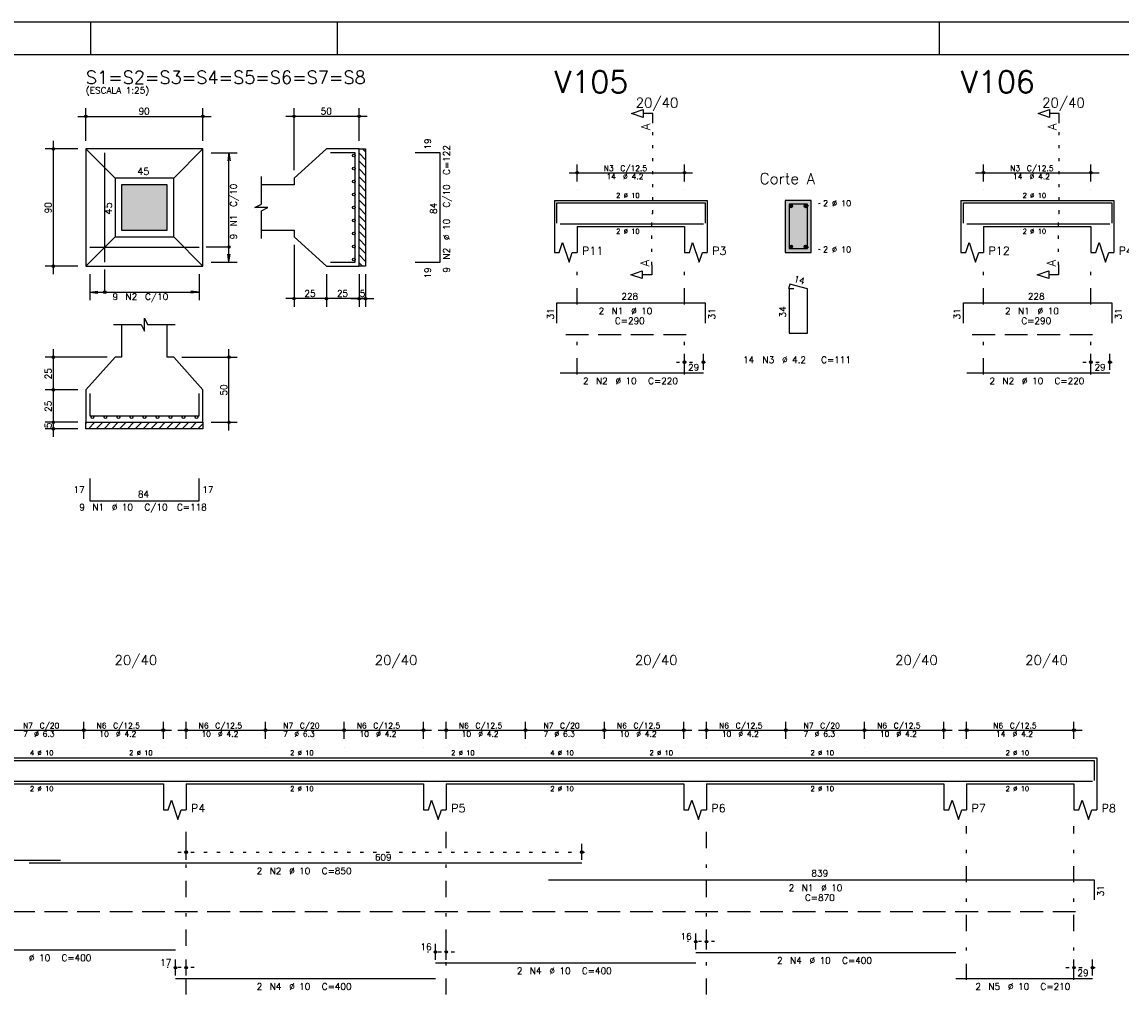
# Model space of a CAD drawing. Extents: x 0 to 84.1, y 0 to 59.4.
# Tile 4 of 7: x 18.9 to 52.7, y 28.9 to 59.4. Entities that reach past the tile are written whole.
import ezdxf

# ---------------------------------------------------------------- set-up
doc = ezdxf.new("R2010")
doc.units = 0
doc.header["$MEASUREMENT"] = 0
for name, pattern in [('ESTILO_TQS_0001', [1, 0.7, -0.3]), ('ESTILO_TQS_0002', [0.4, 0.1, -0.3]), ('ESTILO_TQS_0003', [1.5, 0.5, -0.4, 0.1, -0.5])]:
    doc.linetypes.add(name, pattern=pattern)
for name, color, linetype in [('1', 1, 'CONTINUOUS'), ('2', 2, 'CONTINUOUS'), ('3', 3, 'CONTINUOUS'), ('4', 4, 'CONTINUOUS'), ('6', 6, 'CONTINUOUS'), ('7', 7, 'CONTINUOUS'), ('9', 9, 'CONTINUOUS')]:
    doc.layers.add(name, color=color, linetype=linetype)
doc.styles.get("Standard").update_dxf_attribs({"font": 'ROMANS.SHX'})

msp = doc.modelspace()

# ---------------------------------------------------------------- linework, layer by layer
at = {"layer": '1', "linetype": 'ESTILO_TQS_0002'}
for p, q in [((38.289, 53.52), (38.289, 56.29)), ((50.787, 53.52), (50.787, 56.29)), ((42.989, 53.745), (43.434, 53.83)), ((38.264, 51.935), (38.264, 53.52)), ((38.264, 53.52), (38.289, 53.52)), ((50.762, 51.935), (50.762, 53.52)), ((50.762, 53.52), (50.787, 53.52)), ((42.989, 52.495), (43.434, 52.41)), ((39.014, 48.95), (40.094, 48.95)), ((51.512, 48.95), (52.592, 48.95)), ((23.69, 33.892), (36.36, 33.892)), ((40.19, 31.142), (39.36, 31.142)), ((32.19, 30.822), (31.36, 30.822)), ((24.19, 30.342), (23.36, 30.342)), ((50.99, 30.342), (52.06, 30.342))]:
    msp.add_line(p, q, dxfattribs=at)
at = {"layer": '1', "linetype": 'Continuous'}
for p, q in [((29.367, 55.5), (29.458, 55.409)), ((29.258, 55.368), (29.458, 55.168)), ((29.258, 55.128), (29.458, 54.928)), ((29.258, 54.888), (29.458, 54.688)), ((29.258, 54.647), (29.458, 54.447)), ((29.258, 54.407), (29.458, 54.207)), ((29.258, 54.166), (29.458, 53.966)), ((29.258, 53.926), (29.458, 53.726)), ((29.258, 53.685), (29.458, 53.485)), ((29.258, 53.445), (29.458, 53.245)), ((29.258, 53.205), (29.458, 53.005)), ((29.258, 52.964), (29.458, 52.764)), ((29.258, 52.724), (29.458, 52.524)), ((29.258, 52.483), (29.458, 52.283)), ((29.258, 52.243), (29.458, 52.043)), ((29.258, 52.003), (29.361, 51.9)), ((20.858, 47.064), (20.895, 47.1)), ((20.935, 46.9), (21.135, 47.1)), ((21.175, 46.9), (21.375, 47.1)), ((21.416, 46.9), (21.616, 47.1)), ((21.656, 46.9), (21.856, 47.1)), ((21.897, 46.9), (22.097, 47.1)), ((22.137, 46.9), (22.337, 47.1)), ((22.378, 46.9), (22.578, 47.1)), ((22.618, 46.9), (22.818, 47.1)), ((22.858, 46.9), (23.058, 47.1)), ((23.099, 46.9), (23.299, 47.1)), ((23.339, 46.9), (23.539, 47.1)), ((23.58, 46.9), (23.78, 47.1)), ((23.82, 46.9), (24.02, 47.1)), ((24.06, 46.9), (24.26, 47.1)), ((24.301, 46.9), (24.458, 47.057))]:
    msp.add_line(p, q, dxfattribs=at)
at = {"layer": '1', "linetype": 'ESTILO_TQS_0001'}
for p, q in [((35.614, 49.795), (39.614, 49.795)), ((48.112, 49.795), (52.112, 49.795)), ((3.59, 32.067), (51.59, 32.067))]:
    msp.add_line(p, q, dxfattribs=at)
at = {"layer": '1', "linetype": 'Continuous'}
for points in [[(29.258, 51.9), (29.258, 55.5), (29.458, 55.5), (29.458, 51.9), (29.258, 51.9)], [(20.858, 47.1), (24.458, 47.1), (24.458, 46.9), (20.858, 46.9), (20.858, 47.1)]]:
    msp.add_lwpolyline(points, dxfattribs=at)
for centre in [(42.539, 53.745), (42.989, 53.745), (42.539, 52.495), (42.989, 52.495)]:
    msp.add_circle(centre, 0.05, dxfattribs=at)
at = {"layer": '2', "linetype": 'Continuous'}
for p, q in [((84.1, 59.4), (0, 59.4)), ((21, 59.4), (21, 58.4)), ((28.6, 58.4), (28.6, 59.4)), ((47.1, 58.4), (47.1, 59.4)), ((20.608, 56.5), (24.708, 56.5)), ((20.858, 55.75), (20.858, 56.75)), ((24.458, 55.75), (24.458, 56.75)), ((29.508, 56.5), (27.008, 56.5)), ((27.258, 54.85), (27.258, 56.75)), ((29.258, 55.75), (29.258, 56.75)), ((20.608, 55.5), (19.608, 55.5)), ((19.858, 51.65), (19.858, 55.75)), ((20.858, 55.5), (20.858, 55.5)), ((20.858, 55.5), (20.858, 55.5)), ((24.458, 55.5), (24.458, 55.5)), ((29.258, 55.5), (29.258, 55.5)), ((24.458, 55.38), (24.458, 55.38)), ((24.708, 55.38), (25.508, 55.38)), ((25.258, 55.38), (25.226, 55.132)), ((25.258, 52.02), (25.258, 55.38)), ((25.258, 55.38), (25.291, 55.132)), ((35.964, 54.5), (35.964, 55.02)), ((39.264, 54.5), (39.264, 55.02)), ((48.462, 54.5), (48.462, 55.02)), ((51.762, 54.5), (51.762, 55.02)), ((27.258, 54.6), (27.258, 54.6)), ((35.714, 54.77), (39.514, 54.77)), ((48.212, 54.77), (52.012, 54.77)), ((35.964, 54.25), (35.964, 54.25)), ((39.264, 54.25), (39.264, 54.25)), ((48.462, 54.25), (48.462, 54.25)), ((51.762, 54.25), (51.762, 54.25)), ((35.264, 53.92), (35.264, 53.12)), ((35.264, 53.92), (35.964, 53.92)), ((35.964, 53.92), (39.264, 53.92)), ((39.264, 53.92), (39.964, 53.92)), ((39.964, 53.92), (39.964, 53.12)), ((43.164, 53.92), (42.364, 53.92)), ((42.364, 53.92), (42.364, 52.32)), ((43.164, 52.32), (43.164, 53.92)), ((47.762, 53.92), (47.762, 53.12)), ((47.762, 53.92), (48.462, 53.92)), ((48.462, 53.92), (51.762, 53.92)), ((51.762, 53.92), (52.462, 53.92)), ((52.462, 53.92), (52.462, 53.12)), ((35.264, 53.12), (35.264, 52.32)), ((35.964, 53.12), (39.264, 53.12)), ((35.964, 53.12), (35.964, 52.32)), ((39.264, 53.12), (39.264, 52.32)), ((39.964, 53.12), (39.964, 52.32)), ((47.762, 53.12), (47.762, 52.32)), ((48.462, 53.12), (51.762, 53.12)), ((48.462, 53.12), (48.462, 52.32)), ((51.762, 53.12), (51.762, 52.32)), ((52.462, 53.12), (52.462, 52.32)), ((27.258, 52.8), (27.258, 52.8)), ((27.258, 52.55), (27.258, 50.65)), ((25.258, 52.02), (25.226, 52.268)), ((25.258, 52.02), (25.291, 52.268)), ((42.364, 52.32), (43.164, 52.32)), ((20.608, 51.9), (19.608, 51.9)), ((20.858, 51.9), (20.858, 51.9)), ((20.978, 51.9), (20.978, 51.9)), ((24.338, 51.9), (24.338, 51.9)), ((24.458, 52.02), (24.458, 52.02)), ((24.708, 52.02), (25.508, 52.02)), ((28.258, 51.9), (28.258, 51.9)), ((28.258, 51.9), (28.258, 51.9)), ((29.258, 51.9), (29.258, 51.9)), ((29.258, 51.9), (29.258, 51.9)), ((29.458, 51.9), (29.458, 51.9)), ((20.978, 51.65), (20.978, 50.85)), ((24.338, 51.65), (24.338, 50.85)), ((28.258, 51.65), (28.258, 50.65)), ((28.258, 51.65), (28.258, 50.65)), ((29.258, 51.65), (29.258, 50.65)), ((29.258, 51.65), (29.258, 50.65)), ((29.458, 51.65), (29.458, 50.65)), ((20.978, 51.1), (21.226, 51.133)), ((20.978, 51.1), (24.338, 51.1)), ((20.978, 51.1), (21.226, 51.067)), ((24.338, 51.1), (24.09, 51.133)), ((24.338, 51.1), (24.09, 51.067)), ((28.508, 50.9), (27.008, 50.9)), ((29.508, 50.9), (28.008, 50.9)), ((29.008, 50.9), (29.708, 50.9)), ((21.508, 49.1), (19.608, 49.1)), ((19.858, 47.85), (19.858, 49.35)), ((21.758, 49.1), (21.758, 49.1)), ((23.558, 49.1), (23.558, 49.1)), ((23.808, 49.1), (25.508, 49.1)), ((25.258, 46.85), (25.258, 49.35)), ((39.264, 48.71), (39.264, 49.2)), ((39.844, 48.71), (39.844, 49.2)), ((51.762, 48.71), (51.762, 49.2)), ((52.342, 48.71), (52.342, 49.2)), ((39.264, 48.61), (39.264, 48.61)), ((39.844, 48.61), (39.844, 48.61)), ((51.762, 48.61), (51.762, 48.61)), ((52.342, 48.61), (52.342, 48.61)), ((20.608, 48.1), (19.608, 48.1)), ((20.608, 48.1), (19.608, 48.1)), ((19.858, 46.85), (19.858, 48.35)), ((20.858, 48.1), (20.858, 48.1)), ((20.858, 48.1), (20.858, 48.1)), ((20.608, 47.1), (19.608, 47.1)), ((20.608, 47.1), (19.608, 47.1)), ((19.858, 46.65), (19.858, 47.35)), ((20.858, 47.1), (20.858, 47.1)), ((20.858, 47.1), (20.858, 47.1)), ((24.458, 47.1), (24.458, 47.1)), ((24.708, 47.1), (25.508, 47.1)), ((20.608, 46.9), (19.608, 46.9)), ((20.858, 46.9), (20.858, 46.9)), ((20.8, 37.372), (20.8, 37.892)), ((20.8, 37.372), (20.8, 37.892)), ((23.24, 37.372), (23.24, 37.892)), ((23.94, 37.372), (23.94, 37.892)), ((26.38, 37.372), (26.38, 37.892)), ((26.38, 37.372), (26.38, 37.892)), ((28.8, 37.372), (28.8, 37.892)), ((28.8, 37.372), (28.8, 37.892)), ((31.24, 37.372), (31.24, 37.892)), ((31.94, 37.372), (31.94, 37.892)), ((34.38, 37.372), (34.38, 37.892)), ((34.38, 37.372), (34.38, 37.892)), ((36.8, 37.372), (36.8, 37.892)), ((36.8, 37.372), (36.8, 37.892)), ((39.24, 37.372), (39.24, 37.892)), ((39.94, 37.372), (39.94, 37.892)), ((42.38, 37.372), (42.38, 37.892)), ((42.38, 37.372), (42.38, 37.892)), ((44.8, 37.372), (44.8, 37.892)), ((44.8, 37.372), (44.8, 37.892)), ((47.24, 37.372), (47.24, 37.892)), ((47.94, 37.372), (47.94, 37.892)), ((51.24, 37.372), (51.24, 37.892)), ((18.13, 37.642), (21.05, 37.642)), ((20.55, 37.642), (23.49, 37.642)), ((23.69, 37.642), (26.63, 37.642)), ((26.13, 37.642), (29.05, 37.642)), ((28.55, 37.642), (31.49, 37.642)), ((31.69, 37.642), (34.63, 37.642)), ((34.13, 37.642), (37.05, 37.642)), ((36.55, 37.642), (39.49, 37.642)), ((39.69, 37.642), (42.63, 37.642)), ((42.13, 37.642), (45.05, 37.642)), ((44.55, 37.642), (47.49, 37.642)), ((47.69, 37.642), (51.49, 37.642)), ((20.8, 37.122), (20.8, 37.122)), ((20.8, 37.122), (20.8, 37.122)), ((23.24, 37.122), (23.24, 37.122)), ((23.94, 37.122), (23.94, 37.122)), ((26.38, 37.122), (26.38, 37.122)), ((26.38, 37.122), (26.38, 37.122)), ((28.8, 37.122), (28.8, 37.122)), ((28.8, 37.122), (28.8, 37.122)), ((31.24, 37.122), (31.24, 37.122)), ((31.94, 37.122), (31.94, 37.122)), ((34.38, 37.122), (34.38, 37.122)), ((34.38, 37.122), (34.38, 37.122)), ((36.8, 37.122), (36.8, 37.122)), ((36.8, 37.122), (36.8, 37.122)), ((39.24, 37.122), (39.24, 37.122)), ((39.94, 37.122), (39.94, 37.122)), ((42.38, 37.122), (42.38, 37.122)), ((42.38, 37.122), (42.38, 37.122)), ((44.8, 37.122), (44.8, 37.122)), ((44.8, 37.122), (44.8, 37.122)), ((47.24, 37.122), (47.24, 37.122)), ((47.94, 37.122), (47.94, 37.122)), ((51.24, 37.122), (51.24, 37.122)), ((15.94, 36.792), (23.24, 36.792)), ((23.24, 36.792), (23.94, 36.792)), ((23.94, 36.792), (31.24, 36.792)), ((31.24, 36.792), (31.94, 36.792)), ((31.94, 36.792), (39.24, 36.792)), ((39.24, 36.792), (39.94, 36.792)), ((39.94, 36.792), (47.24, 36.792)), ((47.24, 36.792), (47.94, 36.792)), ((47.94, 36.792), (51.24, 36.792)), ((51.24, 36.792), (51.94, 36.792)), ((51.94, 36.792), (51.94, 35.992)), ((15.94, 35.992), (23.24, 35.992)), ((23.24, 35.992), (23.24, 35.192)), ((23.94, 35.992), (31.24, 35.992)), ((23.94, 35.992), (23.94, 35.192)), ((31.24, 35.992), (31.24, 35.192)), ((31.94, 35.992), (39.24, 35.992)), ((31.94, 35.992), (31.94, 35.192)), ((39.24, 35.992), (39.24, 35.192)), ((39.94, 35.992), (47.24, 35.992)), ((39.94, 35.992), (39.94, 35.192)), ((47.24, 35.992), (47.24, 35.192)), ((47.94, 35.992), (51.24, 35.992)), ((47.94, 35.992), (47.94, 35.192)), ((51.24, 35.992), (51.24, 35.192)), ((51.94, 35.992), (51.94, 35.192)), ((23.94, 33.652), (23.94, 34.142)), ((36.11, 33.652), (36.11, 34.142)), ((23.94, 33.552), (23.94, 33.552)), ((36.11, 33.552), (36.11, 33.552)), ((39.61, 30.902), (39.61, 31.392)), ((39.94, 30.902), (39.94, 31.392)), ((31.61, 30.582), (31.61, 31.072)), ((31.94, 30.582), (31.94, 31.072)), ((39.61, 30.802), (39.61, 30.802)), ((39.94, 30.802), (39.94, 30.802)), ((23.61, 30.102), (23.61, 30.592)), ((23.94, 30.102), (23.94, 30.592)), ((31.61, 30.482), (31.61, 30.482)), ((31.94, 30.482), (31.94, 30.482)), ((51.24, 30.102), (51.24, 30.592)), ((51.81, 30.102), (51.81, 30.592)), ((23.61, 30.002), (23.61, 30.002)), ((23.94, 30.002), (23.94, 30.002)), ((51.24, 30.002), (51.24, 30.002)), ((51.81, 30.002), (51.81, 30.002))]:
    msp.add_line(p, q, dxfattribs=at)
at = {"layer": '2', "linetype": 'ESTILO_TQS_0003'}
for p, q in [((35.964, 50.722), (35.964, 51.82)), ((39.264, 50.722), (39.264, 51.82)), ((48.462, 50.722), (48.462, 51.82)), ((51.762, 50.722), (51.762, 51.82)), ((35.964, 48.572), (35.964, 49.918)), ((39.264, 48.572), (39.264, 49.918)), ((48.462, 48.572), (48.462, 49.918)), ((51.762, 48.572), (51.762, 49.918)), ((23.94, 29.512), (23.94, 34.692)), ((31.94, 29.512), (31.94, 34.692)), ((39.94, 29.512), (39.94, 34.692)), ((47.94, 29.964), (47.94, 34.692)), ((51.24, 29.964), (51.24, 34.692))]:
    msp.add_line(p, q, dxfattribs=at)
at = {"layer": '2', "linetype": 'Continuous'}
for points in [[(83.1, 1), (2.5, 1), (2.5, 58.4), (83.1, 58.4), (83.1, 1)], [(38.289, 56.29), (38.289, 56.59), (37.989, 56.59), (37.989, 56.47), (37.639, 56.59), (37.989, 56.71), (37.989, 56.59)], [(50.787, 56.29), (50.787, 56.59), (50.487, 56.59), (50.487, 56.47), (50.137, 56.59), (50.487, 56.71), (50.487, 56.59)], [(20.858, 51.9), (24.458, 51.9), (24.458, 55.5), (20.858, 55.5), (20.858, 51.9)], [(21.758, 54.6), (20.858, 55.5)], [(23.558, 54.6), (24.458, 55.5)], [(26.258, 53), (27.258, 53), (27.258, 52.8), (28.258, 51.9), (29.258, 51.9), (29.258, 55.5), (28.258, 55.5), (27.258, 54.6), (27.258, 54.4), (26.258, 54.4)], [(21.758, 52.8), (23.558, 52.8), (23.558, 54.6), (21.758, 54.6), (21.758, 52.8)], [(26.258, 52.75), (26.258, 53.6), (26.458, 53.7), (26.058, 53.7), (26.258, 53.8), (26.258, 54.65)], [(21.958, 53), (23.358, 53), (23.358, 54.4), (21.958, 54.4), (21.958, 53)], [(21.758, 52.8), (20.858, 51.9)], [(23.558, 52.8), (24.458, 51.9)], [(25.258, 52.485), (24.558, 52.485)], [(35.264, 52.32), (35.414, 52.32), (35.514, 52.62), (35.714, 52.02), (35.814, 52.32), (35.964, 52.32)], [(39.264, 52.32), (39.414, 52.32), (39.514, 52.62), (39.714, 52.02), (39.814, 52.32), (39.964, 52.32)], [(47.762, 52.32), (47.912, 52.32), (48.012, 52.62), (48.212, 52.02), (48.312, 52.32), (48.462, 52.32)], [(51.762, 52.32), (51.912, 52.32), (52.012, 52.62), (52.212, 52.02), (52.312, 52.32), (52.462, 52.32)], [(21.443, 51.1), (21.443, 51.8)], [(38.264, 51.935), (38.264, 51.635), (37.964, 51.635), (37.964, 51.515), (37.614, 51.635), (37.964, 51.755), (37.964, 51.635)], [(50.762, 51.935), (50.762, 51.635), (50.462, 51.635), (50.462, 51.515), (50.112, 51.635), (50.462, 51.755), (50.462, 51.635)], [(21.958, 50.1), (21.958, 49.1), (21.758, 49.1), (20.858, 48.1), (20.858, 47.1), (24.458, 47.1), (24.458, 48.1), (23.558, 49.1), (23.358, 49.1), (23.358, 50.1)], [(21.708, 50.1), (22.558, 50.1), (22.658, 49.9), (22.658, 50.3), (22.758, 50.1), (23.608, 50.1)], [(23.24, 35.192), (23.39, 35.192), (23.49, 35.492), (23.69, 34.892), (23.79, 35.192), (23.94, 35.192)], [(31.24, 35.192), (31.39, 35.192), (31.49, 35.492), (31.69, 34.892), (31.79, 35.192), (31.94, 35.192)], [(39.24, 35.192), (39.39, 35.192), (39.49, 35.492), (39.69, 34.892), (39.79, 35.192), (39.94, 35.192)], [(47.24, 35.192), (47.39, 35.192), (47.49, 35.492), (47.69, 34.892), (47.79, 35.192), (47.94, 35.192)], [(51.24, 35.192), (51.39, 35.192), (51.49, 35.492), (51.69, 34.892), (51.79, 35.192), (51.94, 35.192)]]:
    msp.add_lwpolyline(points, dxfattribs=at)
for centre, radius in [((20.858, 56.5), 0.04), ((20.858, 56.5), 0.02), ((24.458, 56.5), 0.04), ((24.458, 56.5), 0.02), ((27.258, 56.5), 0.04), ((27.258, 56.5), 0.02), ((29.258, 56.5), 0.04), ((29.258, 56.5), 0.02), ((19.858, 55.5), 0.04), ((19.858, 55.5), 0.02), ((35.964, 54.77), 0.0416), ((39.264, 54.77), 0.0416), ((48.462, 54.77), 0.0416), ((51.762, 54.77), 0.0416), ((35.964, 54.77), 0.0208), ((39.264, 54.77), 0.0208), ((48.462, 54.77), 0.0208), ((51.762, 54.77), 0.0208), ((25.258, 52.485), 0.04), ((19.858, 51.9), 0.04), ((19.858, 51.9), 0.02), ((21.443, 51.1), 0.04), ((27.258, 50.9), 0.04), ((27.258, 50.9), 0.02), ((28.258, 50.9), 0.04), ((28.258, 50.9), 0.04), ((28.258, 50.9), 0.02), ((28.258, 50.9), 0.02), ((29.258, 50.9), 0.04), ((29.258, 50.9), 0.04), ((29.258, 50.9), 0.02), ((29.258, 50.9), 0.02), ((29.458, 50.9), 0.04), ((29.458, 50.9), 0.02), ((19.858, 49.1), 0.04), ((19.858, 49.1), 0.02), ((25.258, 49.1), 0.04), ((25.258, 49.1), 0.02), ((39.264, 48.95), 0.04), ((39.264, 48.95), 0.02), ((39.844, 48.95), 0.04), ((39.844, 48.95), 0.02), ((51.762, 48.95), 0.04), ((51.762, 48.95), 0.02), ((52.342, 48.95), 0.04), ((52.342, 48.95), 0.02), ((19.858, 48.1), 0.04), ((19.858, 48.1), 0.04), ((19.858, 48.1), 0.02), ((19.858, 48.1), 0.02), ((19.858, 47.1), 0.04), ((19.858, 47.1), 0.04), ((19.858, 47.1), 0.02), ((19.858, 47.1), 0.02), ((25.258, 47.1), 0.04), ((25.258, 47.1), 0.02), ((19.858, 46.9), 0.04), ((19.858, 46.9), 0.02), ((20.8, 37.642), 0.0416), ((20.8, 37.642), 0.0416), ((20.8, 37.642), 0.0208), ((20.8, 37.642), 0.0208), ((23.24, 37.642), 0.0416), ((23.24, 37.642), 0.0208), ((23.94, 37.642), 0.0416), ((23.94, 37.642), 0.0208), ((26.38, 37.642), 0.0416), ((26.38, 37.642), 0.0416), ((26.38, 37.642), 0.0208), ((26.38, 37.642), 0.0208), ((28.8, 37.642), 0.0416), ((28.8, 37.642), 0.0416), ((28.8, 37.642), 0.0208), ((28.8, 37.642), 0.0208), ((31.24, 37.642), 0.0416), ((31.24, 37.642), 0.0208), ((31.94, 37.642), 0.0416), ((31.94, 37.642), 0.0208), ((34.38, 37.642), 0.0416), ((34.38, 37.642), 0.0416), ((34.38, 37.642), 0.0208), ((34.38, 37.642), 0.0208), ((36.8, 37.642), 0.0416), ((36.8, 37.642), 0.0416), ((36.8, 37.642), 0.0208), ((36.8, 37.642), 0.0208), ((39.24, 37.642), 0.0416), ((39.24, 37.642), 0.0208), ((39.94, 37.642), 0.0416), ((39.94, 37.642), 0.0208), ((42.38, 37.642), 0.0416), ((42.38, 37.642), 0.0416), ((42.38, 37.642), 0.0208), ((42.38, 37.642), 0.0208), ((44.8, 37.642), 0.0416), ((44.8, 37.642), 0.0416), ((44.8, 37.642), 0.0208), ((44.8, 37.642), 0.0208), ((47.24, 37.642), 0.0416), ((47.24, 37.642), 0.0208), ((47.94, 37.642), 0.0416), ((47.94, 37.642), 0.0208), ((51.24, 37.642), 0.0416), ((51.24, 37.642), 0.0208), ((23.94, 33.892), 0.04), ((23.94, 33.892), 0.02), ((36.11, 33.892), 0.04), ((36.11, 33.892), 0.02), ((39.61, 31.142), 0.04), ((39.61, 31.142), 0.02), ((39.94, 31.142), 0.04), ((39.94, 31.142), 0.02), ((31.61, 30.822), 0.04), ((31.61, 30.822), 0.02), ((31.94, 30.822), 0.04), ((31.94, 30.822), 0.02), ((23.61, 30.342), 0.04), ((23.61, 30.342), 0.02), ((23.94, 30.342), 0.04), ((23.94, 30.342), 0.02), ((51.24, 30.342), 0.04), ((51.24, 30.342), 0.02), ((51.81, 30.342), 0.04), ((51.81, 30.342), 0.02)]:
    msp.add_circle(centre, radius, dxfattribs=at)
at = {"layer": '3', "linetype": 'Continuous'}
for centre in [(29.097, 55.3), (29.097, 54.9), (29.097, 54.5), (29.097, 54.1), (29.097, 53.7), (29.097, 53.3), (29.097, 52.9), (29.097, 52.5), (29.097, 52.1), (21.058, 47.259), (21.458, 47.259), (21.858, 47.259), (22.258, 47.259), (22.658, 47.259), (23.058, 47.259), (23.458, 47.259), (23.858, 47.259), (24.258, 47.259)]:
    msp.add_circle(centre, 0.0413, dxfattribs=at)
at = {"layer": '4', "linetype": 'Continuous'}
for p, q in [((35.344, 53.22), (35.344, 53.84)), ((35.344, 53.84), (39.904, 53.84)), ((39.904, 53.84), (39.904, 53.22)), ((47.842, 53.22), (47.842, 53.84)), ((47.842, 53.84), (52.402, 53.84)), ((52.402, 53.84), (52.402, 53.22)), ((35.444, 53.2), (39.844, 53.2)), ((47.942, 53.2), (52.342, 53.2)), ((3.3, 36.712), (20.08, 36.712)), ((19.11, 36.712), (36.11, 36.712)), ((35.078, 36.712), (51.858, 36.712)), ((51.858, 36.712), (51.858, 36.092)), ((15.61, 36.072), (23.61, 36.072)), ((23.61, 36.072), (31.61, 36.072)), ((31.61, 36.072), (39.61, 36.072)), ((39.61, 36.072), (47.61, 36.072)), ((47.61, 36.072), (51.81, 36.072))]:
    msp.add_line(p, q, dxfattribs=at)
msp.add_lwpolyline([(42.484, 53.8), (42.484, 52.44), (43.044, 52.44), (43.044, 53.8), (42.484, 53.8)], dxfattribs=at)
at = {"layer": '6', "linetype": 'Continuous'}
for p, q in [((21.443, 52.02), (21.443, 55.38)), ((29.138, 55.38), (28.378, 55.38)), ((29.138, 52.02), (29.138, 55.38)), ((31.748, 55.38), (30.988, 55.38)), ((31.748, 52.02), (31.748, 55.38)), ((20.978, 52.485), (24.338, 52.485)), ((28.378, 52.02), (29.138, 52.02)), ((30.988, 52.02), (31.748, 52.02)), ((42.501, 51.34), (42.466, 51.204)), ((42.624, 51.2), (42.484, 51.2)), ((42.484, 51.2), (42.484, 49.84)), ((43.044, 51.2), (42.501, 51.34)), ((43.044, 49.84), (43.044, 51.2)), ((35.344, 50.15), (35.344, 50.77)), ((35.344, 50.77), (39.904, 50.77)), ((39.904, 50.77), (39.904, 50.15)), ((47.842, 50.15), (47.842, 50.77)), ((47.842, 50.77), (52.402, 50.77)), ((52.402, 50.77), (52.402, 50.15)), ((42.484, 49.84), (43.044, 49.84)), ((35.444, 48.62), (39.844, 48.62)), ((47.942, 48.62), (52.342, 48.62)), ((20.978, 47.98), (20.978, 47.3)), ((24.338, 47.3), (24.338, 47.98)), ((20.978, 47.3), (24.338, 47.3)), ((20.978, 45.37), (20.978, 44.69)), ((24.338, 44.69), (24.338, 45.37)), ((20.978, 44.69), (24.338, 44.69)), ((3.3, 33.642), (20.08, 33.642)), ((19.11, 33.562), (36.11, 33.562)), ((35.078, 33.042), (51.858, 33.042)), ((51.858, 33.042), (51.858, 32.422)), ((15.61, 30.892), (23.61, 30.892)), ((39.61, 30.812), (47.61, 30.812)), ((31.61, 30.492), (39.61, 30.492)), ((23.61, 30.012), (31.61, 30.012)), ((47.61, 30.012), (51.81, 30.012))]:
    msp.add_line(p, q, dxfattribs=at)
at = {"layer": '9', "linetype": 'Continuous'}
for points in [[(21.958, 53), (23.358, 53), (23.358, 54.4)], [(21.958, 53), (23.358, 54.4), (21.958, 54.4)], [(21.958, 53), (21.958, 54.4), (21.958, 53)], [(43.164, 52.32), (43.164, 53.92), (42.364, 53.92)], [(43.164, 52.32), (42.364, 53.92), (42.364, 52.32)], [(42.589, 53.745), (42.514, 53.788), (42.492, 53.762)], [(42.589, 53.745), (42.547, 53.794), (42.514, 53.788)], [(42.589, 53.745), (42.577, 53.777), (42.547, 53.794)], [(43.039, 53.745), (42.964, 53.788), (42.942, 53.762)], [(43.039, 53.745), (42.997, 53.794), (42.964, 53.788)], [(43.039, 53.745), (43.027, 53.777), (42.997, 53.794)], [(42.589, 53.745), (42.492, 53.762), (42.492, 53.728)], [(42.589, 53.745), (42.492, 53.728), (42.514, 53.702)], [(42.589, 53.745), (42.514, 53.702), (42.547, 53.696)], [(42.589, 53.745), (42.547, 53.696), (42.577, 53.713)], [(42.589, 53.745), (42.577, 53.713), (42.589, 53.745)], [(43.039, 53.745), (42.942, 53.762), (42.942, 53.728)], [(43.039, 53.745), (42.942, 53.728), (42.964, 53.702)], [(43.039, 53.745), (42.964, 53.702), (42.997, 53.696)], [(43.039, 53.745), (42.997, 53.696), (43.027, 53.713)], [(43.039, 53.745), (43.027, 53.713), (43.039, 53.745)], [(42.589, 52.495), (42.514, 52.538), (42.492, 52.512)], [(42.589, 52.495), (42.492, 52.512), (42.492, 52.478)], [(42.589, 52.495), (42.492, 52.478), (42.514, 52.452)], [(42.589, 52.495), (42.547, 52.544), (42.514, 52.538)], [(42.589, 52.495), (42.514, 52.452), (42.547, 52.446)], [(42.589, 52.495), (42.577, 52.527), (42.547, 52.544)], [(42.589, 52.495), (42.547, 52.446), (42.577, 52.463)], [(42.589, 52.495), (42.577, 52.463), (42.589, 52.495)], [(43.039, 52.495), (42.964, 52.538), (42.942, 52.512)], [(43.039, 52.495), (42.942, 52.512), (42.942, 52.478)], [(43.039, 52.495), (42.942, 52.478), (42.964, 52.452)], [(43.039, 52.495), (42.997, 52.544), (42.964, 52.538)], [(43.039, 52.495), (42.964, 52.452), (42.997, 52.446)], [(43.039, 52.495), (43.027, 52.527), (42.997, 52.544)], [(43.039, 52.495), (42.997, 52.446), (43.027, 52.463)], [(43.039, 52.495), (43.027, 52.463), (43.039, 52.495)], [(43.164, 52.32), (42.364, 52.32), (43.164, 52.32)]]:
    msp.add_solid(points, dxfattribs=at)

# ---------------------------------------------------------------- texts
at = {"layer": '1', "linetype": 'Continuous'}
msp.add_text('8', height=0.0004, dxfattribs=at).set_placement((20.858, 57.44))
at = {"layer": '2', "linetype": 'Continuous'}
for s, height, p in [('(ESCALA 1:25)', 0.2, (20.858, 57.2)), ('20/40', 0.3, (37.764, 56.77)), ('20/40', 0.3, (50.262, 56.77)), ('90', 0.2, (22.478, 56.56)), ('50', 0.2, (28.078, 56.56)), ('45', 0.22, (22.438, 54.7)), ('N3', 0.17, (36.781, 54.821)), ('C/12.5', 0.17, (37.291, 54.821)), ('N3', 0.17, (49.279, 54.821)), ('C/12.5', 0.17, (49.789, 54.821)), ('14', 0.17, (36.866, 54.566)), ('%%c 4.2', 0.17, (37.376, 54.566)), ('Corte A', 0.34, (41.574, 54.42)), ('14', 0.17, (49.364, 54.566)), ('%%c 4.2', 0.17, (49.874, 54.566)), ('2 %%c 10', 0.15, (37.164, 53.995)), ('2 %%c 10', 0.15, (49.662, 53.995)), ('2 %%c 10', 0.18, (43.524, 53.74)), ('2 %%c 10', 0.15, (37.164, 52.895)), ('2 %%c 10', 0.15, (49.662, 52.895)), ('P11', 0.25, (36.114, 52.245)), ('P3', 0.25, (40.114, 52.245)), ('2 %%c 10', 0.18, (43.524, 52.32)), ('P12', 0.25, (48.612, 52.245)), ('P4', 0.25, (52.612, 52.245)), ('C/10', 0.2, (22.678, 50.86)), ('25', 0.2, (27.578, 50.96)), ('25', 0.2, (28.578, 50.96)), ('5', 0.2, (29.278, 50.96)), ('228', 0.2, (37.324, 50.87)), ('228', 0.2, (49.822, 50.87)), ('9', 0.2, (21.678, 50.86)), ('N2', 0.2, (22.078, 50.86)), ('2', 0.2, (36.624, 50.42)), ('N1', 0.2, (37.024, 50.42)), ('%%c 10', 0.2, (37.624, 50.42)), ('2', 0.2, (49.122, 50.42)), ('N1', 0.2, (49.522, 50.42)), ('%%c 10', 0.2, (50.122, 50.42)), ('C=290', 0.2, (37.124, 50.12)), ('C=290', 0.2, (49.622, 50.12)), ('14', 0.2, (41.064, 48.92)), ('N3', 0.2, (41.664, 48.92)), ('%%c 4.2', 0.2, (42.264, 48.92)), ('C=111', 0.2, (43.464, 48.92)), ('29', 0.2, (39.374, 48.69)), ('29', 0.2, (51.872, 48.69)), ('2', 0.2, (36.144, 48.27)), ('N2', 0.2, (36.544, 48.27)), ('%%c 10', 0.2, (37.144, 48.27)), ('C=220', 0.2, (38.144, 48.27)), ('2', 0.2, (48.642, 48.27)), ('N2', 0.2, (49.042, 48.27)), ('%%c 10', 0.2, (49.642, 48.27)), ('C=220', 0.2, (50.642, 48.27)), ('17', 0.2, (20.478, 44.93)), ('84', 0.2, (22.458, 44.79)), ('17', 0.2, (24.438, 44.93)), ('9', 0.2, (20.658, 44.39)), ('N1', 0.2, (21.058, 44.39)), ('%%c 10', 0.2, (21.658, 44.39)), ('C/10', 0.2, (22.658, 44.39)), ('C=118', 0.2, (23.658, 44.39)), ('20/40', 0.3, (21.74, 39.642)), ('20/40', 0.3, (29.74, 39.642)), ('20/40', 0.3, (37.74, 39.642)), ('20/40', 0.3, (45.74, 39.642)), ('20/40', 0.3, (49.74, 39.642)), ('7', 0.17, (18.927, 37.438)), ('N7', 0.17, (18.927, 37.693)), ('%%c 6.3', 0.17, (19.267, 37.438)), ('C/20', 0.17, (19.437, 37.693)), ('N6', 0.17, (21.187, 37.693)), ('10', 0.17, (21.272, 37.438)), ('C/12.5', 0.17, (21.697, 37.693)), ('%%c 4.2', 0.17, (21.782, 37.438)), ('N6', 0.17, (24.327, 37.693)), ('10', 0.17, (24.412, 37.438)), ('C/12.5', 0.17, (24.837, 37.693)), ('%%c 4.2', 0.17, (24.922, 37.438)), ('7', 0.17, (26.927, 37.438)), ('N7', 0.17, (26.927, 37.693)), ('%%c 6.3', 0.17, (27.267, 37.438)), ('C/20', 0.17, (27.437, 37.693)), ('N6', 0.17, (29.187, 37.693)), ('10', 0.17, (29.272, 37.438)), ('C/12.5', 0.17, (29.697, 37.693)), ('%%c 4.2', 0.17, (29.782, 37.438)), ('N6', 0.17, (32.327, 37.693)), ('10', 0.17, (32.412, 37.438)), ('C/12.5', 0.17, (32.837, 37.693)), ('%%c 4.2', 0.17, (32.922, 37.438)), ('7', 0.17, (34.927, 37.438)), ('N7', 0.17, (34.927, 37.693)), ('%%c 6.3', 0.17, (35.267, 37.438)), ('C/20', 0.17, (35.437, 37.693)), ('N6', 0.17, (37.187, 37.693)), ('10', 0.17, (37.272, 37.438)), ('C/12.5', 0.17, (37.697, 37.693)), ('%%c 4.2', 0.17, (37.782, 37.438)), ('N6', 0.17, (40.327, 37.693)), ('10', 0.17, (40.412, 37.438)), ('C/12.5', 0.17, (40.837, 37.693)), ('%%c 4.2', 0.17, (40.922, 37.438)), ('7', 0.17, (42.927, 37.438)), ('N7', 0.17, (42.927, 37.693)), ('%%c 6.3', 0.17, (43.267, 37.438)), ('C/20', 0.17, (43.437, 37.693)), ('N6', 0.17, (45.187, 37.693)), ('10', 0.17, (45.272, 37.438)), ('C/12.5', 0.17, (45.697, 37.693)), ('%%c 4.2', 0.17, (45.782, 37.438)), ('N6', 0.17, (48.757, 37.693)), ('14', 0.17, (48.842, 37.438)), ('C/12.5', 0.17, (49.267, 37.693)), ('%%c 4.2', 0.17, (49.352, 37.438)), ('4 %%c 10', 0.15, (19.14, 36.867)), ('2 %%c 10', 0.15, (22.19, 36.867)), ('2 %%c 10', 0.15, (27.14, 36.867)), ('2 %%c 10', 0.15, (32.09, 36.867)), ('4 %%c 10', 0.15, (35.14, 36.867)), ('2 %%c 10', 0.15, (38.19, 36.867)), ('2 %%c 10', 0.15, (43.14, 36.867)), ('2 %%c 10', 0.15, (49.14, 36.867)), ('2 %%c 10', 0.15, (19.14, 35.767)), ('2 %%c 10', 0.15, (27.14, 35.767)), ('2 %%c 10', 0.15, (35.14, 35.767)), ('2 %%c 10', 0.15, (43.14, 35.767)), ('2 %%c 10', 0.15, (49.14, 35.767)), ('P4', 0.25, (24.09, 35.117)), ('P5', 0.25, (32.09, 35.117)), ('P6', 0.25, (40.09, 35.117)), ('P7', 0.25, (48.09, 35.117)), ('P8', 0.25, (52.09, 35.117)), ('609', 0.2, (29.745, 33.632)), ('2', 0.2, (26.11, 33.212)), ('N2', 0.2, (26.51, 33.212)), ('%%c 10', 0.2, (27.11, 33.212)), ('C=850', 0.2, (28.11, 33.212)), ('839', 0.2, (43.168, 33.142)), ('2', 0.2, (42.468, 32.692)), ('N1', 0.2, (42.868, 32.692)), ('%%c 10', 0.2, (43.468, 32.692)), ('C=870', 0.2, (42.968, 32.392)), ('16', 0.2, (39.143, 31.202)), ('16', 0.2, (31.143, 30.882)), ('%%c 10', 0.2, (19.11, 30.542)), ('C=400', 0.2, (20.11, 30.542)), ('17', 0.2, (23.143, 30.402)), ('2', 0.2, (42.11, 30.462)), ('N4', 0.2, (42.51, 30.462)), ('%%c 10', 0.2, (43.11, 30.462)), ('C=400', 0.2, (44.11, 30.462)), ('2', 0.2, (34.11, 30.142)), ('N4', 0.2, (34.51, 30.142)), ('%%c 10', 0.2, (35.11, 30.142)), ('C=400', 0.2, (36.11, 30.142)), ('29', 0.2, (51.345, 30.082)), ('2', 0.2, (26.11, 29.662)), ('N4', 0.2, (26.51, 29.662)), ('%%c 10', 0.2, (27.11, 29.662)), ('C=400', 0.2, (28.11, 29.662)), ('2', 0.2, (48.21, 29.662)), ('N5', 0.2, (48.61, 29.662)), ('%%c 10', 0.2, (49.21, 29.662)), ('C=210', 0.2, (50.21, 29.662))]:
    msp.add_text(s, height=height, dxfattribs=at).set_placement(p)
for s, height, rotation, p in [('A', 0.272, 90, (38.207, 56.072)), ('A', 0.272, 90, (50.705, 56.072)), ('19', 0.2, 90, (31.468, 55.48)), ('C=122', 0.2, 90, (32.048, 54.7)), ('C/10', 0.2, 90, (25.498, 53.72)), ('C/10', 0.2, 90, (32.048, 53.7)), ('90', 0.2, 90, (19.798, 53.52)), ('45', 0.22, 90, (21.658, 53.48)), ('84', 0.2, 90, (31.648, 53.5)), ('N1', 0.2, 90, (25.498, 53.12)), ('%%c 10', 0.2, 90, (32.048, 52.7)), ('9', 0.2, 90, (25.498, 52.72)), ('N2', 0.2, 90, (32.048, 52.1)), ('A', 0.272, 90, (38.182, 51.881)), ('A', 0.272, 90, (50.68, 51.881)), ('19', 0.2, 90, (31.468, 51.52)), ('9', 0.2, 90, (32.048, 51.7)), ('14', 0.2, 345.5225, (42.604, 51.417)), ('31', 0.2, 90, (35.244, 50.26)), ('31', 0.2, 90, (40.204, 50.26)), ('34', 0.2, 90, (42.384, 50.32)), ('31', 0.2, 90, (47.742, 50.26)), ('31', 0.2, 90, (52.702, 50.26)), ('25', 0.2, 90, (19.798, 48.42)), ('50', 0.2, 90, (25.198, 47.92)), ('25', 0.2, 90, (19.798, 47.42)), ('5', 0.2, 90, (19.798, 46.92)), ('31', 0.2, 90, (52.158, 32.532))]:
    msp.add_text(s, height=height, rotation=rotation, dxfattribs=at).set_placement(p)
at = {"layer": '7', "linetype": 'Continuous'}
for s, height, p in [('S1=S2=S3=S4=S5=S6=S7=S8', 0.4, (20.858, 57.5)), ('V105', 0.68, (35.264, 57.22)), ('V106', 0.68, (47.762, 57.22))]:
    msp.add_text(s, height=height, dxfattribs=at).set_placement(p)

doc.saveas('drawing.dxf')
